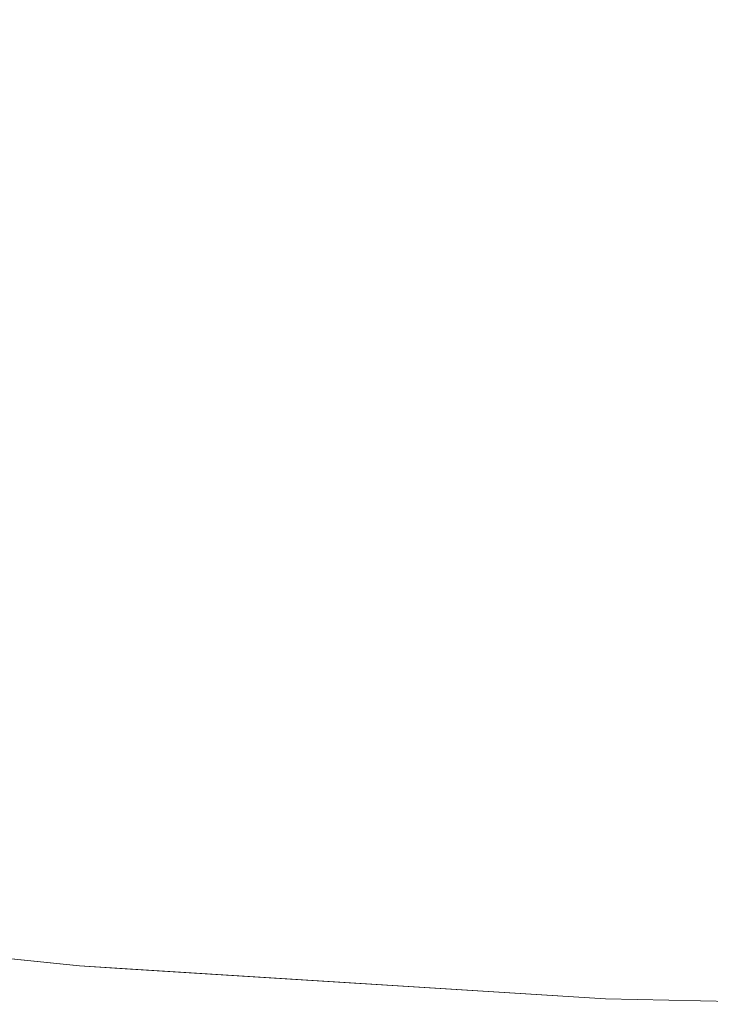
# Model space of a CAD drawing. Header units: centimetres. Extents: x -62 to 63, y 4 to 6.
# Tile 54 of 256: x -61.8994 to -61.8699, y 4.2005 to 4.2425. Entities that reach past the tile are written whole.
import ezdxf

# ---------------------------------------------------------------- set-up
doc = ezdxf.new("R2010")
doc.units = ezdxf.units.CM
doc.header["$LTSCALE"] = 2.54
doc.layers.add('Lucido design-1', color=7, linetype='Continuous')

# ---------------------------------------------------------------- blocks, each defined once
blk = doc.blocks.new('Gruppo-4-1')
at = {"color": 7, "linetype": 'Continuous', "lineweight": 9}
for points, invisible_edges in [([(-61.894481, 4.243072, -2276.24217), (-61.886173, 4.242058, -2276.24217), (-61.885012, 4.244002, -2276.240704), (-61.893042, 4.244982, -2276.240704)], 15), ([(-61.893042, 4.244982, -2277.003636), (-61.885012, 4.244002, -2277.003636), (-61.886173, 4.242058, -2277.00217), (-61.894481, 4.243072, -2277.00217)], 15), ([(-61.894481, 4.243072, -2276.24217), (-61.902551, 4.244287, -2276.24217), (-61.904248, 4.24243, -2276.243704), (-61.89591, 4.241174, -2276.243704)], 15), ([(-61.89591, 4.241174, -2277.000635), (-61.904248, 4.24243, -2277.000635), (-61.902551, 4.244287, -2277.00217), (-61.894481, 4.243072, -2277.00217)], 15), ([(-61.876793, 4.243228, -2276.240704), (-61.885012, 4.244002, -2276.240704), (-61.886173, 4.242058, -2276.24217), (-61.87767, 4.241258, -2276.24217)], 15), ([(-61.87767, 4.241258, -2277.00217), (-61.886173, 4.242058, -2277.00217), (-61.885012, 4.244002, -2277.003636), (-61.876793, 4.243228, -2277.003636)], 15), ([(-61.89591, 4.241174, -2276.243704), (-61.887327, 4.240126, -2276.243704), (-61.886173, 4.242058, -2276.24217), (-61.894481, 4.243072, -2276.24217)], 15), ([(-61.894481, 4.243072, -2277.00217), (-61.886173, 4.242058, -2277.00217), (-61.887327, 4.240126, -2277.000635), (-61.89591, 4.241174, -2277.000635)], 15), ([(-61.87767, 4.241258, -2276.24217), (-61.869016, 4.240679, -2276.24217), (-61.868429, 4.242669, -2276.240704), (-61.876793, 4.243228, -2276.240704)], 15), ([(-61.876793, 4.243228, -2277.003636), (-61.868429, 4.242669, -2277.003636), (-61.869016, 4.240679, -2277.00217), (-61.87767, 4.241258, -2277.00217)], 15), ([(-61.89591, 4.241174, -2276.243704), (-61.904248, 4.24243, -2276.243704), (-61.905933, 4.240586, -2276.245308), (-61.897329, 4.23929, -2276.245308)], 15), ([(-61.897329, 4.23929, -2276.999031), (-61.905933, 4.240586, -2276.999031), (-61.904248, 4.24243, -2277.000635), (-61.89591, 4.241174, -2277.000635)], 15), ([(-61.87767, 4.241258, -2276.24217), (-61.886173, 4.242058, -2276.24217), (-61.887327, 4.240126, -2276.243704), (-61.87854, 4.239299, -2276.243704)], 15), ([(-61.87854, 4.239299, -2277.000635), (-61.887327, 4.240126, -2277.000635), (-61.886173, 4.242058, -2277.00217), (-61.87767, 4.241258, -2277.00217)], 15), ([(-61.897329, 4.23929, -2276.245308), (-61.888471, 4.238209, -2276.245308), (-61.887327, 4.240126, -2276.243704), (-61.89591, 4.241174, -2276.243704)], 15), ([(-61.89591, 4.241174, -2277.000635), (-61.887327, 4.240126, -2277.000635), (-61.888471, 4.238209, -2276.999031), (-61.897329, 4.23929, -2276.999031)], 15), ([(-61.87854, 4.239299, -2276.243704), (-61.869599, 4.238701, -2276.243704), (-61.869016, 4.240679, -2276.24217), (-61.87767, 4.241258, -2276.24217)], 15), ([(-61.87767, 4.241258, -2277.00217), (-61.869016, 4.240679, -2277.00217), (-61.869599, 4.238701, -2277.000635), (-61.87854, 4.239299, -2277.000635)], 15), ([(-61.897329, 4.23929, -2276.245308), (-61.905933, 4.240586, -2276.245308), (-61.907601, 4.23876, -2276.246983), (-61.898734, 4.237424, -2276.246983)], 15), ([(-61.898734, 4.237424, -2276.997357), (-61.907601, 4.23876, -2276.997357), (-61.905933, 4.240586, -2276.999031), (-61.897329, 4.23929, -2276.999031)], 15), ([(-61.87854, 4.239299, -2276.243704), (-61.887327, 4.240126, -2276.243704), (-61.888471, 4.238209, -2276.245308), (-61.879405, 4.237356, -2276.245308)], 15), ([(-61.879405, 4.237356, -2276.999031), (-61.888471, 4.238209, -2276.999031), (-61.887327, 4.240126, -2277.000635), (-61.87854, 4.239299, -2277.000635)], 15), ([(-61.898734, 4.237424, -2276.246983), (-61.889605, 4.23631, -2276.246983), (-61.888471, 4.238209, -2276.245308), (-61.897329, 4.23929, -2276.245308)], 15), ([(-61.897329, 4.23929, -2276.999031), (-61.888471, 4.238209, -2276.999031), (-61.889605, 4.23631, -2276.997357), (-61.898734, 4.237424, -2276.997357)], 15), ([(-61.879405, 4.237356, -2276.245308), (-61.870178, 4.236739, -2276.245308), (-61.869599, 4.238701, -2276.243704), (-61.87854, 4.239299, -2276.243704)], 15), ([(-61.87854, 4.239299, -2277.000635), (-61.869599, 4.238701, -2277.000635), (-61.870178, 4.236739, -2276.999031), (-61.879405, 4.237356, -2276.999031)], 15), ([(-61.898734, 4.237424, -2276.246983), (-61.907601, 4.23876, -2276.246983), (-61.909252, 4.236953, -2276.248727), (-61.900124, 4.235578, -2276.248727)], 15), ([(-61.900124, 4.235578, -2276.995613), (-61.909252, 4.236953, -2276.995613), (-61.907601, 4.23876, -2276.997357), (-61.898734, 4.237424, -2276.997357)], 15), ([(-61.860553, 4.23834, -2276.243704), (-61.869599, 4.238701, -2276.243704), (-61.870178, 4.236739, -2276.245308), (-61.860843, 4.236366, -2276.245308)], 15), ([(-61.860843, 4.236366, -2276.999031), (-61.870178, 4.236739, -2276.999031), (-61.869599, 4.238701, -2277.000635), (-61.860553, 4.23834, -2277.000635)], 15), ([(-61.879405, 4.237356, -2276.245308), (-61.888471, 4.238209, -2276.245308), (-61.889605, 4.23631, -2276.246983), (-61.880261, 4.23543, -2276.246983)], 15), ([(-61.880261, 4.23543, -2276.997357), (-61.889605, 4.23631, -2276.997357), (-61.888471, 4.238209, -2276.999031), (-61.879405, 4.237356, -2276.999031)], 15), ([(-61.900124, 4.235578, -2276.248727), (-61.890727, 4.234431, -2276.248727), (-61.889605, 4.23631, -2276.246983), (-61.898734, 4.237424, -2276.246983)], 15), ([(-61.898734, 4.237424, -2276.997357), (-61.889605, 4.23631, -2276.997357), (-61.890727, 4.234431, -2276.995613), (-61.900124, 4.235578, -2276.995613)], 15), ([(-61.880261, 4.23543, -2276.246983), (-61.870752, 4.234794, -2276.246983), (-61.870178, 4.236739, -2276.245308), (-61.879405, 4.237356, -2276.245308)], 15), ([(-61.879405, 4.237356, -2276.999031), (-61.870178, 4.236739, -2276.999031), (-61.870752, 4.234794, -2276.997357), (-61.880261, 4.23543, -2276.997357)], 15), ([(-61.860843, 4.236366, -2276.245308), (-61.870178, 4.236739, -2276.245308), (-61.870752, 4.234794, -2276.246983), (-61.861131, 4.23441, -2276.246983)], 15), ([(-61.861131, 4.23441, -2276.997357), (-61.870752, 4.234794, -2276.997357), (-61.870178, 4.236739, -2276.999031), (-61.860843, 4.236366, -2276.999031)], 15), ([(-61.880261, 4.23543, -2276.246983), (-61.889605, 4.23631, -2276.246983), (-61.890727, 4.234431, -2276.248727), (-61.881108, 4.233526, -2276.248727)], 15), ([(-61.881108, 4.233526, -2276.995613), (-61.890727, 4.234431, -2276.995613), (-61.889605, 4.23631, -2276.997357), (-61.880261, 4.23543, -2276.997357)], 15), ([(-61.891834, 4.232577, -2276.250543), (-61.890727, 4.234431, -2276.248727), (-61.900124, 4.235578, -2276.248727), (-61.901496, 4.233756, -2276.250543)], 15), ([(-61.900124, 4.235578, -2276.995613), (-61.890727, 4.234431, -2276.995613), (-61.891834, 4.232577, -2276.993797), (-61.901496, 4.233756, -2276.993797)], 15), ([(-61.881108, 4.233526, -2276.248727), (-61.871319, 4.232871, -2276.248727), (-61.870752, 4.234794, -2276.246983), (-61.880261, 4.23543, -2276.246983)], 15), ([(-61.880261, 4.23543, -2276.997357), (-61.870752, 4.234794, -2276.997357), (-61.871319, 4.232871, -2276.995613), (-61.881108, 4.233526, -2276.995613)], 15), ([(-61.861131, 4.23441, -2276.246983), (-61.870752, 4.234794, -2276.246983), (-61.871319, 4.232871, -2276.248727), (-61.861415, 4.232476, -2276.248727)], 15), ([(-61.861415, 4.232476, -2276.995613), (-61.871319, 4.232871, -2276.995613), (-61.870752, 4.234794, -2276.997357), (-61.861131, 4.23441, -2276.997357)], 15), ([(-61.881108, 4.233526, -2276.248727), (-61.890727, 4.234431, -2276.248727), (-61.891834, 4.232577, -2276.250543), (-61.881944, 4.231646, -2276.250543)], 15), ([(-61.881944, 4.231646, -2276.993797), (-61.891834, 4.232577, -2276.993797), (-61.890727, 4.234431, -2276.995613), (-61.881108, 4.233526, -2276.995613)], 15), ([(-61.901496, 4.233756, -2276.250543), (-61.902848, 4.23196, -2276.25243), (-61.892925, 4.230749, -2276.25243), (-61.891834, 4.232577, -2276.250543)], 15), ([(-61.901496, 4.233756, -2276.993797), (-61.891834, 4.232577, -2276.993797), (-61.892925, 4.230749, -2276.99191), (-61.902848, 4.23196, -2276.99191)], 15), ([(-61.881944, 4.231646, -2276.250543), (-61.871879, 4.230973, -2276.250543), (-61.871319, 4.232871, -2276.248727), (-61.881108, 4.233526, -2276.248727)], 15), ([(-61.881108, 4.233526, -2276.995613), (-61.871319, 4.232871, -2276.995613), (-61.871879, 4.230973, -2276.993797), (-61.881944, 4.231646, -2276.993797)], 15), ([(-61.881944, 4.231646, -2276.250543), (-61.891834, 4.232577, -2276.250543), (-61.892925, 4.230749, -2276.25243), (-61.882768, 4.229793, -2276.25243)], 15), ([(-61.882768, 4.229793, -2276.99191), (-61.892925, 4.230749, -2276.99191), (-61.891834, 4.232577, -2276.993797), (-61.881944, 4.231646, -2276.993797)], 15), ([(-61.861415, 4.232476, -2276.248727), (-61.871319, 4.232871, -2276.248727), (-61.871879, 4.230973, -2276.250543), (-61.861696, 4.230566, -2276.250543)], 15), ([(-61.861696, 4.230566, -2276.993797), (-61.871879, 4.230973, -2276.993797), (-61.871319, 4.232871, -2276.995613), (-61.861415, 4.232476, -2276.995613)], 15), ([(-61.893998, 4.228952, -2276.254388), (-61.892925, 4.230749, -2276.25243), (-61.902848, 4.23196, -2276.25243), (-61.904178, 4.230194, -2276.254388)], 15), ([(-61.904178, 4.230194, -2276.989952), (-61.902848, 4.23196, -2276.99191), (-61.892925, 4.230749, -2276.99191), (-61.893998, 4.228952, -2276.989952)], 15), ([(-61.882768, 4.229793, -2276.25243), (-61.872431, 4.229102, -2276.25243), (-61.871879, 4.230973, -2276.250543), (-61.881944, 4.231646, -2276.250543)], 15), ([(-61.881944, 4.231646, -2276.993797), (-61.871879, 4.230973, -2276.993797), (-61.872431, 4.229102, -2276.99191), (-61.882768, 4.229793, -2276.99191)], 15), ([(-61.861696, 4.230566, -2276.250543), (-61.871879, 4.230973, -2276.250543), (-61.872431, 4.229102, -2276.25243), (-61.861973, 4.228684, -2276.25243)], 15), ([(-61.861973, 4.228684, -2276.99191), (-61.872431, 4.229102, -2276.99191), (-61.871879, 4.230973, -2276.993797), (-61.861696, 4.230566, -2276.993797)], 15), ([(-61.882768, 4.229793, -2276.25243), (-61.892925, 4.230749, -2276.25243), (-61.893998, 4.228952, -2276.254388), (-61.883578, 4.227971, -2276.254388)], 15), ([(-61.883578, 4.227971, -2276.989952), (-61.893998, 4.228952, -2276.989952), (-61.892925, 4.230749, -2276.99191), (-61.882768, 4.229793, -2276.99191)], 15), ([(-61.904178, 4.230194, -2276.254388), (-61.905483, 4.228461, -2276.256417), (-61.895051, 4.227188, -2276.256417), (-61.893998, 4.228952, -2276.254388)], 15), ([(-61.893998, 4.228952, -2276.989952), (-61.895051, 4.227188, -2276.987923), (-61.905483, 4.228461, -2276.987923), (-61.904178, 4.230194, -2276.989952)], 15), ([(-61.883578, 4.227971, -2276.254388), (-61.872974, 4.227262, -2276.254388), (-61.872431, 4.229102, -2276.25243), (-61.882768, 4.229793, -2276.25243)], 15), ([(-61.882768, 4.229793, -2276.99191), (-61.872431, 4.229102, -2276.99191), (-61.872974, 4.227262, -2276.989952), (-61.883578, 4.227971, -2276.989952)], 15), ([(-61.883578, 4.227971, -2276.254388), (-61.893998, 4.228952, -2276.254388), (-61.895051, 4.227188, -2276.256417), (-61.884373, 4.226182, -2276.256417)], 15), ([(-61.884373, 4.226182, -2276.987923), (-61.895051, 4.227188, -2276.987923), (-61.893998, 4.228952, -2276.989952), (-61.883578, 4.227971, -2276.989952)], 15), ([(-61.861973, 4.228684, -2276.25243), (-61.872431, 4.229102, -2276.25243), (-61.872974, 4.227262, -2276.254388), (-61.862245, 4.226833, -2276.254388)], 15), ([(-61.862245, 4.226833, -2276.989952), (-61.872974, 4.227262, -2276.989952), (-61.872431, 4.229102, -2276.99191), (-61.861973, 4.228684, -2276.99191)], 15), ([(-61.896082, 4.225461, -2276.258516), (-61.895051, 4.227188, -2276.256417), (-61.905483, 4.228461, -2276.256417), (-61.906761, 4.226764, -2276.258516)], 15), ([(-61.906761, 4.226764, -2276.985824), (-61.905483, 4.228461, -2276.987923), (-61.895051, 4.227188, -2276.987923), (-61.896082, 4.225461, -2276.985824)], 15), ([(-61.884373, 4.226182, -2276.256417), (-61.873507, 4.225456, -2276.256417), (-61.872974, 4.227262, -2276.254388), (-61.883578, 4.227971, -2276.254388)], 15), ([(-61.883578, 4.227971, -2276.989952), (-61.872974, 4.227262, -2276.989952), (-61.873507, 4.225456, -2276.987923), (-61.884373, 4.226182, -2276.987923)], 15), ([(-61.885152, 4.224432, -2276.258516), (-61.884373, 4.226182, -2276.256417), (-61.895051, 4.227188, -2276.256417), (-61.896082, 4.225461, -2276.258516)], 15), ([(-61.885152, 4.224432, -2276.985824), (-61.896082, 4.225461, -2276.985824), (-61.895051, 4.227188, -2276.987923), (-61.884373, 4.226182, -2276.987923)], 15), ([(-61.862245, 4.226833, -2276.254388), (-61.872974, 4.227262, -2276.254388), (-61.873507, 4.225456, -2276.256417), (-61.862512, 4.225017, -2276.256417)], 15), ([(-61.862512, 4.225017, -2276.987923), (-61.873507, 4.225456, -2276.987923), (-61.872974, 4.227262, -2276.989952), (-61.862245, 4.226833, -2276.989952)], 15), ([(-61.906761, 4.226764, -2276.258516), (-61.908009, 4.225106, -2276.260685), (-61.89709, 4.223774, -2276.260685), (-61.896082, 4.225461, -2276.258516)], 15), ([(-61.896082, 4.225461, -2276.985824), (-61.89709, 4.223774, -2276.983655), (-61.908009, 4.225106, -2276.983655), (-61.906761, 4.226764, -2276.985824)], 15), ([(-61.874028, 4.223688, -2276.258516), (-61.873507, 4.225456, -2276.256417), (-61.884373, 4.226182, -2276.256417), (-61.885152, 4.224432, -2276.258516)], 15), ([(-61.884373, 4.226182, -2276.987923), (-61.873507, 4.225456, -2276.987923), (-61.874028, 4.223688, -2276.985824), (-61.885152, 4.224432, -2276.985824)], 15), ([(-61.896082, 4.225461, -2276.258516), (-61.89709, 4.223774, -2276.260685), (-61.885912, 4.222722, -2276.260685), (-61.885152, 4.224432, -2276.258516)], 15), ([(-61.885912, 4.222722, -2276.983655), (-61.89709, 4.223774, -2276.983655), (-61.896082, 4.225461, -2276.985824), (-61.885152, 4.224432, -2276.985824)], 15), ([(-61.862774, 4.223238, -2276.258516), (-61.862512, 4.225017, -2276.256417), (-61.873507, 4.225456, -2276.256417), (-61.874028, 4.223688, -2276.258516)], 15), ([(-61.862774, 4.223238, -2276.985824), (-61.874028, 4.223688, -2276.985824), (-61.873507, 4.225456, -2276.987923), (-61.862512, 4.225017, -2276.987923)], 15), ([(-61.89807, 4.222131, -2276.262924), (-61.89709, 4.223774, -2276.260685), (-61.908009, 4.225106, -2276.260685), (-61.909225, 4.223492, -2276.262924)], 15), ([(-61.909225, 4.223492, -2276.981416), (-61.908009, 4.225106, -2276.983655), (-61.89709, 4.223774, -2276.983655), (-61.89807, 4.222131, -2276.981416)], 15), ([(-61.885152, 4.224432, -2276.258516), (-61.885912, 4.222722, -2276.260685), (-61.874538, 4.221961, -2276.260685), (-61.874028, 4.223688, -2276.258516)], 15), ([(-61.885152, 4.224432, -2276.985824), (-61.874028, 4.223688, -2276.985824), (-61.874538, 4.221961, -2276.983655), (-61.885912, 4.222722, -2276.983655)], 15), ([(-61.886653, 4.221056, -2276.262924), (-61.885912, 4.222722, -2276.260685), (-61.89709, 4.223774, -2276.260685), (-61.89807, 4.222131, -2276.262924)], 15), ([(-61.89807, 4.222131, -2276.981416), (-61.89709, 4.223774, -2276.983655), (-61.885912, 4.222722, -2276.983655), (-61.886653, 4.221056, -2276.981416)], 15), ([(-61.874028, 4.223688, -2276.258516), (-61.874538, 4.221961, -2276.260685), (-61.863029, 4.221501, -2276.260685), (-61.862774, 4.223238, -2276.258516)], 15), ([(-61.863029, 4.221501, -2276.983655), (-61.874538, 4.221961, -2276.983655), (-61.874028, 4.223688, -2276.985824), (-61.862774, 4.223238, -2276.985824)], 15), ([(-61.909225, 4.223492, -2276.262924), (-61.910406, 4.221924, -2276.26523), (-61.899023, 4.220535, -2276.26523), (-61.89807, 4.222131, -2276.262924)], 15), ([(-61.89807, 4.222131, -2276.981416), (-61.899023, 4.220535, -2276.979109), (-61.910406, 4.221924, -2276.979109), (-61.909225, 4.223492, -2276.981416)], 15), ([(-61.875034, 4.220279, -2276.262924), (-61.874538, 4.221961, -2276.260685), (-61.885912, 4.222722, -2276.260685), (-61.886653, 4.221056, -2276.262924)], 15), ([(-61.886653, 4.221056, -2276.981416), (-61.885912, 4.222722, -2276.983655), (-61.874538, 4.221961, -2276.983655), (-61.875034, 4.220279, -2276.981416)], 15), ([(-61.89807, 4.222131, -2276.262924), (-61.899023, 4.220535, -2276.26523), (-61.887372, 4.219438, -2276.26523), (-61.886653, 4.221056, -2276.262924)], 15), ([(-61.886653, 4.221056, -2276.981416), (-61.887372, 4.219438, -2276.979109), (-61.899023, 4.220535, -2276.979109), (-61.89807, 4.222131, -2276.981416)], 15), ([(-61.899946, 4.21899, -2276.267604), (-61.899023, 4.220535, -2276.26523), (-61.910406, 4.221924, -2276.26523), (-61.911549, 4.220406, -2276.267604)], 15), ([(-61.911549, 4.220406, -2276.976736), (-61.910406, 4.221924, -2276.979109), (-61.899023, 4.220535, -2276.979109), (-61.899946, 4.21899, -2276.976736)], 15), ([(-61.863278, 4.219809, -2276.262924), (-61.863029, 4.221501, -2276.260685), (-61.874538, 4.221961, -2276.260685), (-61.875034, 4.220279, -2276.262924)], 15), ([(-61.875034, 4.220279, -2276.981416), (-61.874538, 4.221961, -2276.983655), (-61.863029, 4.221501, -2276.983655), (-61.863278, 4.219809, -2276.981416)], 15), ([(-61.886653, 4.221056, -2276.262924), (-61.887372, 4.219438, -2276.26523), (-61.875516, 4.218645, -2276.26523), (-61.875034, 4.220279, -2276.262924)], 15), ([(-61.875034, 4.220279, -2276.981416), (-61.875516, 4.218645, -2276.979109), (-61.887372, 4.219438, -2276.979109), (-61.886653, 4.221056, -2276.981416)], 15), ([(-61.888069, 4.217871, -2276.267604), (-61.887372, 4.219438, -2276.26523), (-61.899023, 4.220535, -2276.26523), (-61.899946, 4.21899, -2276.267604)], 15), ([(-61.899946, 4.21899, -2276.976736), (-61.899023, 4.220535, -2276.979109), (-61.887372, 4.219438, -2276.979109), (-61.888069, 4.217871, -2276.976736)], 15), ([(-61.875034, 4.220279, -2276.262924), (-61.875516, 4.218645, -2276.26523), (-61.86352, 4.218166, -2276.26523), (-61.863278, 4.219809, -2276.262924)], 15), ([(-61.863278, 4.219809, -2276.981416), (-61.86352, 4.218166, -2276.979109), (-61.875516, 4.218645, -2276.979109), (-61.875034, 4.220279, -2276.981416)], 15), ([(-61.875982, 4.217063, -2276.267604), (-61.875516, 4.218645, -2276.26523), (-61.887372, 4.219438, -2276.26523), (-61.888069, 4.217871, -2276.267604)], 15), ([(-61.888069, 4.217871, -2276.976736), (-61.887372, 4.219438, -2276.979109), (-61.875516, 4.218645, -2276.979109), (-61.875982, 4.217063, -2276.976736)], 15), ([(-61.899946, 4.21899, -2276.267604), (-61.900836, 4.217498, -2276.270043), (-61.888741, 4.21636, -2276.270043), (-61.888069, 4.217871, -2276.267604)], 15), ([(-61.888069, 4.217871, -2276.976736), (-61.888741, 4.21636, -2276.974297), (-61.900836, 4.217498, -2276.974297), (-61.899946, 4.21899, -2276.976736)], 15), ([(-61.863754, 4.216575, -2276.267604), (-61.86352, 4.218166, -2276.26523), (-61.875516, 4.218645, -2276.26523), (-61.875982, 4.217063, -2276.267604)], 15), ([(-61.875982, 4.217063, -2276.976736), (-61.875516, 4.218645, -2276.979109), (-61.86352, 4.218166, -2276.979109), (-61.863754, 4.216575, -2276.976736)], 15), ([(-61.888069, 4.217871, -2276.267604), (-61.888741, 4.21636, -2276.270043), (-61.876433, 4.215537, -2276.270043), (-61.875982, 4.217063, -2276.267604)], 15), ([(-61.875982, 4.217063, -2276.976736), (-61.876433, 4.215537, -2276.974297), (-61.888741, 4.21636, -2276.974297), (-61.888069, 4.217871, -2276.976736)], 15), ([(-61.889388, 4.214906, -2276.272546), (-61.888741, 4.21636, -2276.270043), (-61.900836, 4.217498, -2276.270043), (-61.901692, 4.216065, -2276.272546)], 15), ([(-61.901692, 4.216065, -2276.971794), (-61.900836, 4.217498, -2276.974297), (-61.888741, 4.21636, -2276.974297), (-61.889388, 4.214906, -2276.971794)], 15), ([(-61.875982, 4.217063, -2276.267604), (-61.876433, 4.215537, -2276.270043), (-61.863979, 4.215039, -2276.270043), (-61.863754, 4.216575, -2276.267604)], 15), ([(-61.863754, 4.216575, -2276.976736), (-61.863979, 4.215039, -2276.974297), (-61.876433, 4.215537, -2276.974297), (-61.875982, 4.217063, -2276.976736)], 15), ([(-61.876866, 4.214069, -2276.272546), (-61.876433, 4.215537, -2276.270043), (-61.888741, 4.21636, -2276.270043), (-61.889388, 4.214906, -2276.272546)], 15), ([(-61.889388, 4.214906, -2276.971794), (-61.888741, 4.21636, -2276.974297), (-61.876433, 4.215537, -2276.974297), (-61.876866, 4.214069, -2276.971794)], 15), ([(-61.901692, 4.216065, -2276.272546), (-61.902512, 4.214692, -2276.275111), (-61.890007, 4.213514, -2276.275111), (-61.889388, 4.214906, -2276.272546)], 15), ([(-61.889388, 4.214906, -2276.971794), (-61.890007, 4.213514, -2276.969229), (-61.902512, 4.214692, -2276.969229), (-61.901692, 4.216065, -2276.971794)], 15), ([(-61.864197, 4.213563, -2276.272546), (-61.863979, 4.215039, -2276.270043), (-61.876433, 4.215537, -2276.270043), (-61.876866, 4.214069, -2276.272546)], 15), ([(-61.876866, 4.214069, -2276.971794), (-61.876433, 4.215537, -2276.974297), (-61.863979, 4.215039, -2276.974297), (-61.864197, 4.213563, -2276.971794)], 15), ([(-61.889388, 4.214906, -2276.272546), (-61.890007, 4.213514, -2276.275111), (-61.877281, 4.212663, -2276.275111), (-61.876866, 4.214069, -2276.272546)], 15), ([(-61.876866, 4.214069, -2276.971794), (-61.877281, 4.212663, -2276.969229), (-61.890007, 4.213514, -2276.969229), (-61.889388, 4.214906, -2276.971794)], 15), ([(-61.890597, 4.212187, -2276.277736), (-61.890007, 4.213514, -2276.275111), (-61.902512, 4.214692, -2276.275111), (-61.903293, 4.213383, -2276.277736)], 15), ([(-61.903293, 4.213383, -2276.966604), (-61.902512, 4.214692, -2276.969229), (-61.890007, 4.213514, -2276.969229), (-61.890597, 4.212187, -2276.966604)], 15), ([(-61.876866, 4.214069, -2276.272546), (-61.877281, 4.212663, -2276.275111), (-61.864405, 4.212149, -2276.275111), (-61.864197, 4.213563, -2276.272546)], 15), ([(-61.864197, 4.213563, -2276.971794), (-61.864405, 4.212149, -2276.969229), (-61.877281, 4.212663, -2276.969229), (-61.876866, 4.214069, -2276.971794)], 15), ([(-61.903293, 4.213383, -2276.277736), (-61.904035, 4.212141, -2276.280418), (-61.891157, 4.210929, -2276.280418), (-61.890597, 4.212187, -2276.277736)], 15), ([(-61.890597, 4.212187, -2276.966604), (-61.891157, 4.210929, -2276.963922), (-61.904035, 4.212141, -2276.963922), (-61.903293, 4.213383, -2276.966604)], 15), ([(-61.877676, 4.211323, -2276.277736), (-61.877281, 4.212663, -2276.275111), (-61.890007, 4.213514, -2276.275111), (-61.890597, 4.212187, -2276.277736)], 15), ([(-61.890597, 4.212187, -2276.966604), (-61.890007, 4.213514, -2276.969229), (-61.877281, 4.212663, -2276.969229), (-61.877676, 4.211323, -2276.966604)], 15), ([(-61.864603, 4.210801, -2276.277736), (-61.864405, 4.212149, -2276.275111), (-61.877281, 4.212663, -2276.275111), (-61.877676, 4.211323, -2276.277736)], 15), ([(-61.877676, 4.211323, -2276.966604), (-61.877281, 4.212663, -2276.969229), (-61.864405, 4.212149, -2276.969229), (-61.864603, 4.210801, -2276.966604)], 15), ([(-61.891684, 4.209741, -2276.283155), (-61.891157, 4.210929, -2276.280418), (-61.904035, 4.212141, -2276.280418), (-61.904734, 4.21097, -2276.283155)], 15), ([(-61.904734, 4.21097, -2276.961185), (-61.904035, 4.212141, -2276.963922), (-61.891157, 4.210929, -2276.963922), (-61.891684, 4.209741, -2276.961185)], 15), ([(-61.890597, 4.212187, -2276.277736), (-61.891157, 4.210929, -2276.280418), (-61.878051, 4.210052, -2276.280418), (-61.877676, 4.211323, -2276.277736)], 15), ([(-61.877676, 4.211323, -2276.966604), (-61.878051, 4.210052, -2276.963922), (-61.891157, 4.210929, -2276.963922), (-61.890597, 4.212187, -2276.966604)], 15), ([(-61.877676, 4.211323, -2276.277736), (-61.878051, 4.210052, -2276.280418), (-61.864791, 4.209523, -2276.280418), (-61.864603, 4.210801, -2276.277736)], 15), ([(-61.864603, 4.210801, -2276.966604), (-61.864791, 4.209523, -2276.963922), (-61.878051, 4.210052, -2276.963922), (-61.877676, 4.211323, -2276.966604)], 15), ([(-61.904734, 4.21097, -2276.283155), (-61.905389, 4.209872, -2276.285944), (-61.892179, 4.208629, -2276.285944), (-61.891684, 4.209741, -2276.283155)], 15), ([(-61.891684, 4.209741, -2276.961185), (-61.892179, 4.208629, -2276.958396), (-61.905389, 4.209872, -2276.958396), (-61.904734, 4.21097, -2276.961185)], 15), ([(-61.878404, 4.208854, -2276.283155), (-61.878051, 4.210052, -2276.280418), (-61.891157, 4.210929, -2276.280418), (-61.891684, 4.209741, -2276.283155)], 15), ([(-61.891684, 4.209741, -2276.961185), (-61.891157, 4.210929, -2276.963922), (-61.878051, 4.210052, -2276.963922), (-61.878404, 4.208854, -2276.961185)], 15), ([(-61.89264, 4.207593, -2276.288781), (-61.892179, 4.208629, -2276.285944), (-61.905389, 4.209872, -2276.285944), (-61.905999, 4.208851, -2276.288781)], 15), ([(-61.905999, 4.208851, -2276.955559), (-61.905389, 4.209872, -2276.958396), (-61.892179, 4.208629, -2276.958396), (-61.89264, 4.207593, -2276.955559)], 15), ([(-61.864968, 4.208317, -2276.283155), (-61.864791, 4.209523, -2276.280418), (-61.878051, 4.210052, -2276.280418), (-61.878404, 4.208854, -2276.283155)], 15), ([(-61.878404, 4.208854, -2276.961185), (-61.878051, 4.210052, -2276.963922), (-61.864791, 4.209523, -2276.963922), (-61.864968, 4.208317, -2276.961185)], 15), ([(-61.891684, 4.209741, -2276.283155), (-61.892179, 4.208629, -2276.285944), (-61.878736, 4.20773, -2276.285944), (-61.878404, 4.208854, -2276.283155)], 15), ([(-61.878404, 4.208854, -2276.961185), (-61.878736, 4.20773, -2276.958396), (-61.892179, 4.208629, -2276.958396), (-61.891684, 4.209741, -2276.961185)], 15), ([(-61.905999, 4.208851, -2276.288781), (-61.906562, 4.207909, -2276.291665), (-61.893065, 4.206638, -2276.291665), (-61.89264, 4.207593, -2276.288781)], 15), ([(-61.89264, 4.207593, -2276.955559), (-61.893065, 4.206638, -2276.952675), (-61.906562, 4.207909, -2276.952675), (-61.905999, 4.208851, -2276.955559)], 15), ([(-61.879044, 4.206684, -2276.288781), (-61.878736, 4.20773, -2276.285944), (-61.892179, 4.208629, -2276.285944), (-61.89264, 4.207593, -2276.288781)], 15), ([(-61.89264, 4.207593, -2276.955559), (-61.892179, 4.208629, -2276.958396), (-61.878736, 4.20773, -2276.958396), (-61.879044, 4.206684, -2276.955559)], 15), ([(-61.878404, 4.208854, -2276.283155), (-61.878736, 4.20773, -2276.285944), (-61.865134, 4.207186, -2276.285944), (-61.864968, 4.208317, -2276.283155)], 15), ([(-61.864968, 4.208317, -2276.961185), (-61.865134, 4.207186, -2276.958396), (-61.878736, 4.20773, -2276.958396), (-61.878404, 4.208854, -2276.961185)], 15), ([(-61.893453, 4.205765, -2276.29459), (-61.893065, 4.206638, -2276.291665), (-61.906562, 4.207909, -2276.291665), (-61.907076, 4.207048, -2276.29459)], 15), ([(-61.907076, 4.207048, -2276.94975), (-61.906562, 4.207909, -2276.952675), (-61.893065, 4.206638, -2276.952675), (-61.893453, 4.205765, -2276.94975)], 15), ([(-61.865289, 4.206135, -2276.288781), (-61.865134, 4.207186, -2276.285944), (-61.878736, 4.20773, -2276.285944), (-61.879044, 4.206684, -2276.288781)], 15), ([(-61.879044, 4.206684, -2276.955559), (-61.878736, 4.20773, -2276.958396), (-61.865134, 4.207186, -2276.958396), (-61.865289, 4.206135, -2276.955559)], 15), ([(-61.89264, 4.207593, -2276.288781), (-61.893065, 4.206638, -2276.291665), (-61.879329, 4.20572, -2276.291665), (-61.879044, 4.206684, -2276.288781)], 15), ([(-61.879044, 4.206684, -2276.955559), (-61.879329, 4.20572, -2276.952675), (-61.893065, 4.206638, -2276.952675), (-61.89264, 4.207593, -2276.955559)], 15), ([(-61.907076, 4.207048, -2276.29459), (-61.907539, 4.206271, -2276.297555), (-61.893803, 4.204978, -2276.297555), (-61.893453, 4.205765, -2276.29459)], 15), ([(-61.893453, 4.205765, -2276.94975), (-61.893803, 4.204978, -2276.946785), (-61.907539, 4.206271, -2276.946785), (-61.907076, 4.207048, -2276.94975)], 15), ([(-61.879589, 4.204838, -2276.29459), (-61.879329, 4.20572, -2276.291665), (-61.893065, 4.206638, -2276.291665), (-61.893453, 4.205765, -2276.29459)], 15), ([(-61.893453, 4.205765, -2276.94975), (-61.893065, 4.206638, -2276.952675), (-61.879329, 4.20572, -2276.952675), (-61.879589, 4.204838, -2276.94975)], 15), ([(-61.879044, 4.206684, -2276.288781), (-61.879329, 4.20572, -2276.291665), (-61.865432, 4.205164, -2276.291665), (-61.865289, 4.206135, -2276.288781)], 15), ([(-61.865289, 4.206135, -2276.955559), (-61.865432, 4.205164, -2276.952675), (-61.879329, 4.20572, -2276.952675), (-61.879044, 4.206684, -2276.955559)], 15), ([(-61.894114, 4.204278, -2276.300554), (-61.893803, 4.204978, -2276.297555), (-61.907539, 4.206271, -2276.297555), (-61.907952, 4.20558, -2276.300554)], 15), ([(-61.907952, 4.20558, -2276.943786), (-61.907539, 4.206271, -2276.946785), (-61.893803, 4.204978, -2276.946785), (-61.894114, 4.204278, -2276.943786)], 15), ([(-61.907952, 4.20558, -2276.300554), (-61.908312, 4.204978, -2276.303583), (-61.894386, 4.203667, -2276.303583), (-61.894114, 4.204278, -2276.300554)], 15), ([(-61.894114, 4.204278, -2276.943786), (-61.894386, 4.203667, -2276.940757), (-61.908312, 4.204978, -2276.940757), (-61.907952, 4.20558, -2276.943786)], 15), ([(-61.893453, 4.205765, -2276.29459), (-61.893803, 4.204978, -2276.297555), (-61.879824, 4.204043, -2276.297555), (-61.879589, 4.204838, -2276.29459)], 15), ([(-61.879589, 4.204838, -2276.94975), (-61.879824, 4.204043, -2276.946785), (-61.893803, 4.204978, -2276.946785), (-61.893453, 4.205765, -2276.94975)], 15), ([(-61.865562, 4.204278, -2276.29459), (-61.865432, 4.205164, -2276.291665), (-61.879329, 4.20572, -2276.291665), (-61.879589, 4.204838, -2276.29459)], 15), ([(-61.879589, 4.204838, -2276.94975), (-61.879329, 4.20572, -2276.952675), (-61.865432, 4.205164, -2276.952675), (-61.865562, 4.204278, -2276.94975)], 15), ([(-61.894617, 4.203147, -2276.30664), (-61.894386, 4.203667, -2276.303583), (-61.908312, 4.204978, -2276.303583), (-61.908618, 4.204465, -2276.30664)], 15), ([(-61.908618, 4.204465, -2276.9377), (-61.908312, 4.204978, -2276.940757), (-61.894386, 4.203667, -2276.940757), (-61.894617, 4.203147, -2276.9377)], 15), ([(-61.880032, 4.203336, -2276.300554), (-61.879824, 4.204043, -2276.297555), (-61.893803, 4.204978, -2276.297555), (-61.894114, 4.204278, -2276.300554)], 15), ([(-61.894114, 4.204278, -2276.943786), (-61.893803, 4.204978, -2276.946785), (-61.879824, 4.204043, -2276.946785), (-61.880032, 4.203336, -2276.943786)], 15), ([(-61.879589, 4.204838, -2276.29459), (-61.879824, 4.204043, -2276.297555), (-61.86568, 4.203478, -2276.297555), (-61.865562, 4.204278, -2276.29459)], 15), ([(-61.865562, 4.204278, -2276.94975), (-61.86568, 4.203478, -2276.946785), (-61.879824, 4.204043, -2276.946785), (-61.879589, 4.204838, -2276.94975)], 15), ([(-61.909292, 4.203336, -2276.319046), (-61.918496, 4.204365, -2276.32217), (-61.896865, 4.202096, -2276.32217)], 9), ([(-61.896865, 4.202096, -2276.92217), (-61.896865, 4.202096, -2276.32217), (-61.918496, 4.204365, -2276.32217), (-61.918496, 4.204365, -2276.92217)], 5), ([(-61.896865, 4.202096, -2276.92217), (-61.918496, 4.204365, -2276.92217), (-61.909292, 4.203336, -2276.925294)], 10), ([(-61.908618, 4.204465, -2276.30664), (-61.90887, 4.204043, -2276.309719), (-61.894807, 4.202719, -2276.309719), (-61.894617, 4.203147, -2276.30664)], 15), ([(-61.894617, 4.203147, -2276.9377), (-61.894807, 4.202719, -2276.934621), (-61.90887, 4.204043, -2276.934621), (-61.908618, 4.204465, -2276.9377)], 15), ([(-61.894956, 4.202385, -2276.312816), (-61.894807, 4.202719, -2276.309719), (-61.90887, 4.204043, -2276.309719), (-61.909066, 4.203714, -2276.312816)], 15), ([(-61.909066, 4.203714, -2276.931524), (-61.90887, 4.204043, -2276.934621), (-61.894807, 4.202719, -2276.934621), (-61.894956, 4.202385, -2276.931524)], 15), ([(-61.894114, 4.204278, -2276.300554), (-61.894386, 4.203667, -2276.303583), (-61.880214, 4.202719, -2276.303583), (-61.880032, 4.203336, -2276.300554)], 15), ([(-61.880032, 4.203336, -2276.943786), (-61.880214, 4.202719, -2276.940757), (-61.894386, 4.203667, -2276.940757), (-61.894114, 4.204278, -2276.943786)], 15), ([(-61.865784, 4.202767, -2276.300554), (-61.86568, 4.203478, -2276.297555), (-61.879824, 4.204043, -2276.297555), (-61.880032, 4.203336, -2276.300554)], 15), ([(-61.880032, 4.203336, -2276.943786), (-61.879824, 4.204043, -2276.946785), (-61.86568, 4.203478, -2276.946785), (-61.865784, 4.202767, -2276.943786)], 15), ([(-61.895126, 4.202002, -2276.319046), (-61.895062, 4.202146, -2276.315926), (-61.909207, 4.203478, -2276.315926), (-61.909292, 4.203336, -2276.319046)], 15), ([(-61.909292, 4.203336, -2276.925294), (-61.909207, 4.203478, -2276.928414), (-61.895062, 4.202146, -2276.928414), (-61.895126, 4.202002, -2276.925294)], 15), ([(-61.909066, 4.203714, -2276.312816), (-61.909207, 4.203478, -2276.315926), (-61.895062, 4.202146, -2276.315926), (-61.894956, 4.202385, -2276.312816)], 15), ([(-61.894956, 4.202385, -2276.931524), (-61.895062, 4.202146, -2276.928414), (-61.909207, 4.203478, -2276.928414), (-61.909066, 4.203714, -2276.931524)], 15), ([(-61.880369, 4.202194, -2276.30664), (-61.880214, 4.202719, -2276.303583), (-61.894386, 4.203667, -2276.303583), (-61.894617, 4.203147, -2276.30664)], 15), ([(-61.894617, 4.203147, -2276.9377), (-61.894386, 4.203667, -2276.940757), (-61.880214, 4.202719, -2276.940757), (-61.880369, 4.202194, -2276.9377)], 15), ([(-61.896865, 4.202096, -2276.32217), (-61.895126, 4.202002, -2276.319046), (-61.909292, 4.203336, -2276.319046)], 11), ([(-61.909292, 4.203336, -2276.925294), (-61.895126, 4.202002, -2276.925294), (-61.896865, 4.202096, -2276.92217)], 11), ([(-61.894617, 4.203147, -2276.30664), (-61.894807, 4.202719, -2276.309719), (-61.880496, 4.201762, -2276.309719), (-61.880369, 4.202194, -2276.30664)], 15), ([(-61.880369, 4.202194, -2276.9377), (-61.880496, 4.201762, -2276.934621), (-61.894807, 4.202719, -2276.934621), (-61.894617, 4.203147, -2276.9377)], 15), ([(-61.880032, 4.203336, -2276.300554), (-61.880214, 4.202719, -2276.303583), (-61.865876, 4.202146, -2276.303583), (-61.865784, 4.202767, -2276.300554)], 15), ([(-61.865784, 4.202767, -2276.943786), (-61.865876, 4.202146, -2276.940757), (-61.880214, 4.202719, -2276.940757), (-61.880032, 4.203336, -2276.943786)], 15), ([(-61.880596, 4.201425, -2276.312816), (-61.880496, 4.201762, -2276.309719), (-61.894807, 4.202719, -2276.309719), (-61.894956, 4.202385, -2276.312816)], 15), ([(-61.894956, 4.202385, -2276.931524), (-61.894807, 4.202719, -2276.934621), (-61.880496, 4.201762, -2276.934621), (-61.880596, 4.201425, -2276.931524)], 15), ([(-61.865953, 4.201618, -2276.30664), (-61.865876, 4.202146, -2276.303583), (-61.880214, 4.202719, -2276.303583), (-61.880369, 4.202194, -2276.30664)], 15), ([(-61.880369, 4.202194, -2276.9377), (-61.880214, 4.202719, -2276.940757), (-61.865876, 4.202146, -2276.940757), (-61.865953, 4.201618, -2276.9377)], 15), ([(-61.894956, 4.202385, -2276.312816), (-61.895062, 4.202146, -2276.315926), (-61.880667, 4.201184, -2276.315926), (-61.880596, 4.201425, -2276.312816)], 15), ([(-61.880596, 4.201425, -2276.931524), (-61.880667, 4.201184, -2276.928414), (-61.895062, 4.202146, -2276.928414), (-61.894956, 4.202385, -2276.931524)], 15), ([(-61.896865, 4.202096, -2276.32217), (-61.895145, 4.201988, -2276.32217), (-61.895126, 4.202002, -2276.319046)], 10), ([(-61.896865, 4.202096, -2276.92217), (-61.874377, 4.200689, -2276.92217), (-61.874377, 4.200689, -2276.32217), (-61.895145, 4.201988, -2276.32217)], 10), ([(-61.895145, 4.201988, -2276.32217), (-61.896865, 4.202096, -2276.32217), (-61.896865, 4.202096, -2276.92217)], 10), ([(-61.896865, 4.202096, -2276.92217), (-61.895126, 4.202002, -2276.925294), (-61.88071, 4.201039, -2276.925294)], 11), ([(-61.88071, 4.201039, -2276.925294), (-61.874377, 4.200689, -2276.92217), (-61.896865, 4.202096, -2276.92217)], 9), ([(-61.88071, 4.201039, -2276.319046), (-61.895126, 4.202002, -2276.319046), (-61.895145, 4.201988, -2276.32217)], 11), ([(-61.895145, 4.201988, -2276.32217), (-61.874377, 4.200689, -2276.32217), (-61.88071, 4.201039, -2276.319046)], 10), ([(-61.88071, 4.201039, -2276.319046), (-61.880667, 4.201184, -2276.315926), (-61.895062, 4.202146, -2276.315926), (-61.895126, 4.202002, -2276.319046)], 15), ([(-61.895126, 4.202002, -2276.925294), (-61.895062, 4.202146, -2276.928414), (-61.880667, 4.201184, -2276.928414), (-61.88071, 4.201039, -2276.925294)], 15), ([(-61.880369, 4.202194, -2276.30664), (-61.880496, 4.201762, -2276.309719), (-61.866017, 4.201184, -2276.309719), (-61.865953, 4.201618, -2276.30664)], 15), ([(-61.865953, 4.201618, -2276.9377), (-61.866017, 4.201184, -2276.934621), (-61.880496, 4.201762, -2276.934621), (-61.880369, 4.202194, -2276.9377)], 15), ([(-61.880596, 4.201425, -2276.312816), (-61.880667, 4.201184, -2276.315926), (-61.866103, 4.200602, -2276.315926), (-61.866067, 4.200845, -2276.312816)], 15), ([(-61.866067, 4.200845, -2276.931524), (-61.866103, 4.200602, -2276.928414), (-61.880667, 4.201184, -2276.928414), (-61.880596, 4.201425, -2276.931524)], 15), ([(-61.866067, 4.200845, -2276.312816), (-61.866017, 4.201184, -2276.309719), (-61.880496, 4.201762, -2276.309719), (-61.880596, 4.201425, -2276.312816)], 15), ([(-61.880596, 4.201425, -2276.931524), (-61.880496, 4.201762, -2276.934621), (-61.866017, 4.201184, -2276.934621), (-61.866067, 4.200845, -2276.931524)], 15), ([(-61.866124, 4.200456, -2276.319046), (-61.866103, 4.200602, -2276.315926), (-61.880667, 4.201184, -2276.315926), (-61.88071, 4.201039, -2276.319046)], 15), ([(-61.88071, 4.201039, -2276.925294), (-61.880667, 4.201184, -2276.928414), (-61.866103, 4.200602, -2276.928414), (-61.866124, 4.200456, -2276.925294)], 15), ([(-61.866124, 4.200456, -2276.319046), (-61.88071, 4.201039, -2276.319046), (-61.874377, 4.200689, -2276.32217)], 11), ([(-61.874377, 4.200689, -2276.92217), (-61.88071, 4.201039, -2276.925294), (-61.866124, 4.200456, -2276.925294)], 11), ([(-61.874377, 4.200689, -2276.32217), (-61.866129, 4.200517, -2276.32217), (-61.866124, 4.200456, -2276.319046)], 10), ([(-61.866129, 4.200517, -2276.32217), (-61.874377, 4.200689, -2276.32217), (-61.874377, 4.200689, -2276.92217), (-61.866129, 4.200517, -2276.92217)], 10), ([(-61.866124, 4.200456, -2276.925294), (-61.866129, 4.200517, -2276.92217), (-61.874377, 4.200689, -2276.92217)], 9)]:
    blk.add_3dface(points, dxfattribs=dict(at, invisible_edges=invisible_edges))
blk = doc.blocks.new('Gruppo-5-1')
at = {"color": 7}
blk.add_blockref('Gruppo-4-1', (0, 0), dxfattribs=at)

msp = doc.modelspace()

# ---------------------------------------------------------------- block references
at = {"layer": 'Lucido design-1', "color": 7}
msp.add_blockref('Gruppo-5-1', (0, 0), dxfattribs=at)

doc.saveas('drawing.dxf')
